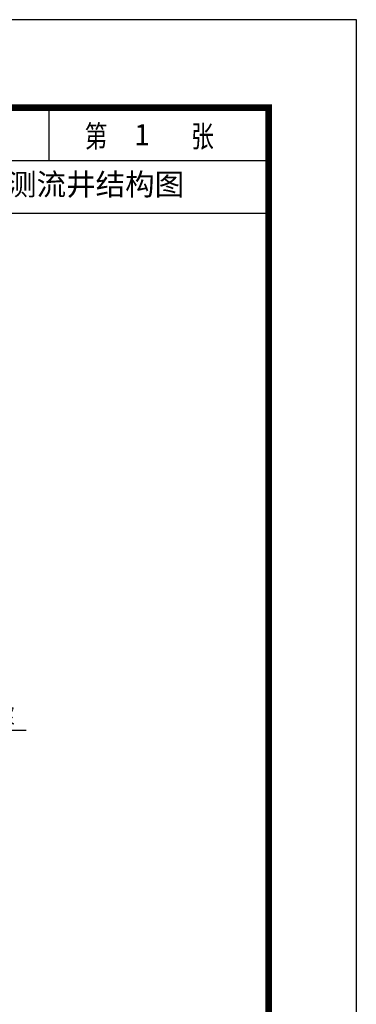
# Model space of a CAD drawing. Extents: x 1159120 to 1182252, y 3484725 to 3514600.
# Tile 53 of 53: x 1175531 to 1177180, y 3507128 to 3511944. Entities that reach past the tile are written whole.
import ezdxf
from ezdxf.enums import TextEntityAlignment as Align

# ---------------------------------------------------------------- set-up
doc = ezdxf.new("R2010")
doc.units = 0
doc.layers.get('0').update_dxf_attribs({"linetype": 'CONTINUOUS'})
doc.layers.add('GPSCOMMON', color=7, linetype='CONTINUOUS')
doc.layers.add('标注', color=7, linetype='CONTINUOUS', lineweight=25)
doc.styles.add('gpshz', font='tssdeng.shx', dxfattribs={"width": 0.8, "height": 2.5, "bigfont": 'hztxt.shx'})
doc.styles.add('图签', font='txt', dxfattribs={"width": 0.66})
doc.styles.add('宋体', font='txt')

# ---------------------------------------------------------------- blocks, each defined once
blk = doc.blocks.new('*U161')
at = {"color": 0}
for p, q in [((385, 281), (385, 287)), ((410, 275), (410, 287)), ((360, 281), (410, 281)), ((360, 275), (410, 275))]:
    blk.add_line(p, q, dxfattribs=at)
blk.add_lwpolyline([(0, 0), (420, 0), (420, 297), (0, 297)], close=True, dxfattribs=at)
at = {"color": 0, "const_width": 0.75}
blk.add_lwpolyline([(410, 10), (410, 287), (25, 287), (25, 10), (410, 10)], dxfattribs=at)
at = {"color": 0, "linetype": 'Continuous', "style": '图签', "width": 0.8}
blk.add_text('第       张', height=2.5, dxfattribs=at).set_placement((389.04, 282.49))
at = {"color": 0, "linetype": 'Continuous', "style": '图签', "flags": 8}
for tag, width, p, p2 in [('设计总负责', 0.611046, (130.25, 28.99), (141.11, 28.99)), ('工程名称', 2.988281, (283.25, 28.99), (325.75, 28.99)), ('图纸编号', 2.575163, (345.13, 28.99), (381.76, 28.99)), ('子项名称', 2.988281, (283.25, 20.99), (325.75, 20.99))]:
    blk.add_attdef(tag, text='', height=2.5, dxfattribs=dict(at, width=width)).set_placement(p, p2, align=Align.FIT)
at = {"color": 0, "linetype": 'Continuous', "ltscale": 0.055, "style": '图签', "flags": 8}
for tag, width, p, p2 in [('审定', 1.617188, (172.25, 28.99), (183.75, 28.99)), ('设计', 1.617188, (214.25, 28.99), (225.75, 28.99)), ('工程编号', 0.738284, (256.25, 28.99), (266.75, 28.99)), ('版本', 1.530605, (397.87, 28.99), (408.75, 28.99)), ('设计负责', 0.763807, (130.25, 20.99), (141.11, 20.99)), ('审核', 1.617188, (172.25, 20.99), (183.75, 20.99)), ('注册工程师', 0.646875, (214.25, 20.99), (225.75, 20.99)), ('图纸比例', 0.738284, (256.25, 20.99), (266.75, 20.99)), ('专业负责', 0.763807, (130.25, 12.65), (141.11, 12.65)), ('校核', 1.617188, (172.25, 12.65), (183.75, 12.65)), ('注册建筑师', 0.646875, (214.25, 12.65), (225.75, 12.65)), ('出图日期', 0.738284, (256.25, 12.65), (266.75, 12.65))]:
    blk.add_attdef(tag, text='', height=2.5, dxfattribs=dict(at, width=width)).set_placement(p, p2, align=Align.FIT)
at = {"color": 0, "linetype": 'Continuous', "style": '图签'}
for tag, p, width in [('设计证书', (43.26, 16.37), 1.55), ('咨询证书', (43.26, 12.88), 0.9)]:
    blk.add_attdef(tag, p, '', height=2, dxfattribs=dict(at, width=width))
at = {"color": 0, "linetype": 'Continuous', "style": '图签', "width": 0.85}
for tag, height, p in [('图纸名称_2_1', 2.2, (305.02, 15.12)), ('图纸名称_1_1', 2.5, (305.02, 13.35)), ('图纸名称_2_2', 2.2, (305.02, 11.51))]:
    blk.add_attdef(tag, text='', height=height, dxfattribs=at).set_placement(p, align=Align.CENTER)
blk = doc.blocks.new('20180504.1547550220')
blk.add_line((1175168.8, 3508467.9), (1175563, 3508467.9))
at = {"layer": 'GPSCOMMON', "xscale": 43, "yscale": 43}
blk.add_blockref('*U161', (1159120.4, 3499173.1), dxfattribs=at)
at = {"style": 'gpshz', "width": 0.7}
for s, p in [('1:2水泥砂浆', (1175162.7, 3508489.6)), ('预制盖板', (1175235.9, 3507523.6))]:
    blk.add_text(s, height=90, dxfattribs=at).set_placement(p)
at = {"layer": '标注', "lineweight": -3, "style": '宋体'}
for s, p in [('1             1', (1175084.5, 3511329.6)), ('DN600矩形测流井结构图', (1174818.5, 3511085.7))]:
    blk.add_text(s, height=106.071, dxfattribs=at).set_placement(p)

msp = doc.modelspace()

# ---------------------------------------------------------------- block references
at = {"layer": 'GPSCOMMON'}
msp.add_blockref('20180504.1547550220', (0, 0), dxfattribs=at)

doc.saveas('drawing.dxf')
